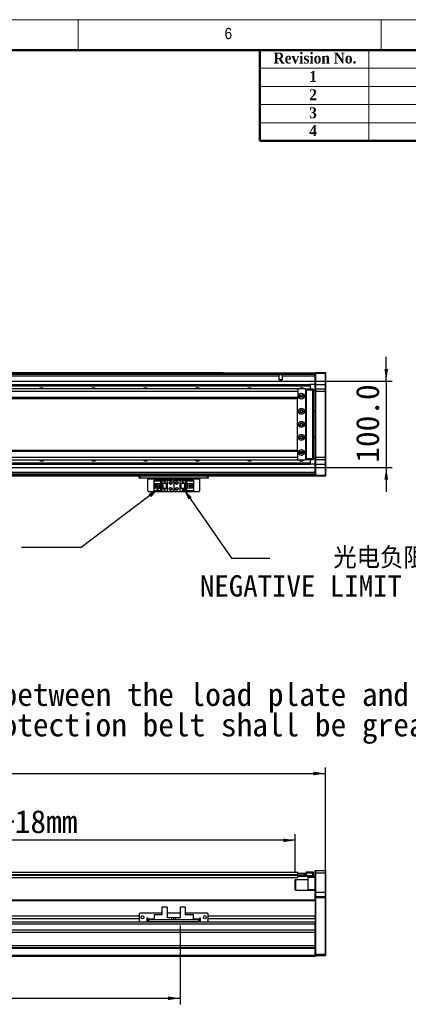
# Model space of a CAD drawing. Header units: millimetres. Extents: x 35 to 2905, y 35 to 2044.
# Tile 6 of 7: x 1753 to 2201, y 908 to 2044. Entities that reach past the tile are written whole.
import ezdxf

# ---------------------------------------------------------------- set-up
doc = ezdxf.new("R2010")
doc.units = ezdxf.units.MM
doc.header["$LTSCALE"] = 7
doc.layers.add('DIMNS', color=7, linetype='Continuous')
doc.styles.add('SLDTEXTSTYLE1', font='Gothic.ttf', dxfattribs={"width": 0.913})
doc.styles.add('SLDTEXTSTYLE2', font='timesbd.ttf', dxfattribs={"width": 0.933})
doc.styles.add('SLDTEXTSTYLE8', font='txt')
doc.styles.add('SLDTEXTSTYLE9', font='txt', dxfattribs={"bigfont": 'bigfont'})
doc.dimstyles.new('SLDDIMSTYLE0', dxfattribs={"dimtxt": 26.6, "dimasz": 14, "dimexe": 0, "dimexo": 0.0625, "dimgap": 6.65, "dimtad": 2, "dimdec": 1, "dimrnd": 1e-09, "dimzin": 4, "dimdsep": 46, "dimtxsty": 'SLDTEXTSTYLE8', "dimsah": 1, "dimcen": 0.09, "dimadec": 0, "dimazin": 1, "dimtfac": 1, "dimtdec": 1, "dimtofl": 0, "dimtmove": 0, "dimatfit": 3, "dimfxl": 0, "dimfrac": 2, "dimtolj": 1, "dimtzin": 12, "dimarcsym": 0})
doc.dimstyles.new('SLDDIMSTYLE1', dxfattribs={"dimtxt": 26.6, "dimasz": 14, "dimexe": 0, "dimexo": 0.0625, "dimgap": 6.65, "dimtad": 2, "dimdec": 1, "dimrnd": 1e-09, "dimzin": 4, "dimdsep": 46, "dimtxsty": 'SLDTEXTSTYLE8', "dimsah": 1, "dimcen": 0.09, "dimadec": 0, "dimazin": 1, "dimtfac": 1, "dimtdec": 1, "dimtmove": 0, "dimatfit": 0, "dimfxl": 0, "dimfrac": 2, "dimtolj": 1, "dimtzin": 12, "dimarcsym": 0})
doc.dimstyles.new('SLDDIMSTYLE3', dxfattribs={"dimtxt": 0.18, "dimasz": 14, "dimexe": 0, "dimexo": 0.0625, "dimgap": 0, "dimtad": 0, "dimtih": 1, "dimtoh": 1, "dimdec": 0, "dimrnd": 1e-09, "dimzin": 0, "dimdsep": 46, "dimtxsty": 'Standard', "dimsah": 1, "dimcen": 0.09, "dimadec": 0, "dimazin": 0, "dimtfac": 14, "dimtdec": 0, "dimtofl": 0, "dimtmove": 0, "dimatfit": 3, "dimfxl": 0, "dimfrac": 2, "dimtolj": 1, "dimtzin": 0, "dimarcsym": 0})

# ---------------------------------------------------------------- blocks, each defined once
blk = doc.blocks.new('_D')
at = {"layer": 'DIMNS'}
for p, q in [((249.9, 1039.4), (249.9, 1181)), ((249.9, 1174), (2105.9, 1174)), ((2105.9, 1039.4), (2105.9, 1181))]:
    blk.add_line(p, q, dxfattribs=at)
for points in [[(249.9, 1174), (263.9, 1171.9), (263.9, 1176.1)], [(2105.9, 1174), (2091.9, 1176.1), (2091.9, 1171.9)]]:
    blk.add_solid(points, dxfattribs=at)
at = {"layer": 'DIMNS', "insert": (1114.3, 1208.9), "char_height": 26.6, "attachment_point": 1, "style": 'SLDTEXTSTYLE8'}
blk.add_mtext('1856.0', dxfattribs=at)
blk = doc.blocks.new('_D_2')
at = {"layer": 'DIMNS'}
for p, q in [((1302.9, 1066.9), (1302.9, 1103.9)), ((2070.9, 1060.1), (2070.9, 1103.9)), ((2070.9, 1096.9), (1302.9, 1096.9))]:
    blk.add_line(p, q, dxfattribs=at)
for points in [[(1302.9, 1096.9), (1316.9, 1094.8), (1316.9, 1099)], [(2070.9, 1096.9), (2056.9, 1099), (2056.9, 1094.8)]]:
    blk.add_solid(points, dxfattribs=at)
at = {"layer": 'DIMNS', "char_height": 26.6, "attachment_point": 1, "style": 'SLDTEXTSTYLE8'}
for s, insert in [('768.0', (1571.6, 1131.8)), ('=T/2+18mm', (1656.4, 1131.8))]:
    blk.add_mtext(s, dxfattribs=dict(at, insert=insert))
blk = doc.blocks.new('_D_5')
at = {"layer": 'DIMNS'}
for p, q in [((1187.9, 1005.6), (1187.9, 907.6)), ((1937.9, 998.6), (1937.9, 907.6)), ((1187.9, 914.6), (1937.9, 914.6))]:
    blk.add_line(p, q, dxfattribs=at)
for points in [[(1187.9, 914.6), (1201.9, 912.5), (1201.9, 916.7)], [(1937.9, 914.6), (1923.9, 916.7), (1923.9, 912.5)]]:
    blk.add_solid(points, dxfattribs=at)
at = {"layer": 'DIMNS', "insert": (1511, 949.5), "char_height": 26.6, "attachment_point": 1, "style": 'SLDTEXTSTYLE8'}
blk.add_mtext('750.0', dxfattribs=at)
blk = doc.blocks.new('SW_NOTE_4')
at = {"layer": 'DIMNS', "color": 0, "char_height": 26.6, "attachment_point": 1, "style": 'SLDTEXTSTYLE8'}
for s, insert in [('The distance between the load plate and the ', (-813.3, 48.5)), ('steel belt protection belt shall be greater than 4mm', (-813.3, 13.4))]:
    blk.add_mtext(s, dxfattribs=dict(at, insert=insert))
blk = doc.blocks.new('_D_22')
at = {"layer": 'DIMNS'}
for p, q in [((2175.9, 1627), (2175.9, 1655)), ((1276.8, 1627), (2182.9, 1627)), ((2175.9, 1627), (2175.9, 1527)), ((1276.8, 1527), (2182.9, 1527)), ((2175.9, 1527), (2175.9, 1499))]:
    blk.add_line(p, q, dxfattribs=at)
for points in [[(2175.9, 1627), (2178, 1641), (2173.8, 1641)], [(2175.9, 1527), (2173.8, 1513), (2178, 1513)]]:
    blk.add_solid(points, dxfattribs=at)
at = {"layer": 'DIMNS', "insert": (2141, 1532.7), "char_height": 26.6, "attachment_point": 1, "rotation": 90, "style": 'SLDTEXTSTYLE8'}
blk.add_mtext('100.0', dxfattribs=at)
blk = doc.blocks.new('SW_NOTE_7')
at = {"layer": 'DIMNS', "color": 0, "char_height": 24.5, "attachment_point": 2}
for s, insert, style in [('    光电负限位', (96.9, 12.5), 'SLDTEXTSTYLE9'), ('NEGATIVE LIMIT SWITCH', (94.1, -19.8), 'SLDTEXTSTYLE8')]:
    blk.add_mtext(s, dxfattribs=dict(at, insert=insert, style=style))

msp = doc.modelspace()

# ---------------------------------------------------------------- linework, layer by layer
at = {"color": 7, "linetype": 'Continuous', "lineweight": 18}
for p, q in [((2905, 2044), (35, 2044)), ((1820, 2009), (1820, 2044)), ((2170, 2044), (2170, 2009)), ((70, 2009), (2870, 2009)), ((2156, 2009), (2156, 1904)), ((2030, 1988), (2870, 1988)), ((2030, 1967), (2870, 1967)), ((2030, 1946), (2870, 1946)), ((2030, 1925), (2870, 1925))]:
    msp.add_line(p, q, dxfattribs=at)
at = {"color": 7, "linetype": 'Continuous', "lineweight": 50}
for p, q in [((2870, 2009), (70, 2009)), ((2030, 2009), (2030, 1904)), ((2870, 1904), (2030, 1904))]:
    msp.add_line(p, q, dxfattribs=at)
at = {"color": 7, "linetype": 'Continuous', "lineweight": 25}
for p, q in [((1276.91, 1636.78), (1987.41, 1636.78)), ((1276.91, 1636.58), (1987.41, 1636.58)), ((1276.91, 1636.48), (2093.91, 1636.48)), ((1987.41, 1636.78), (1987.41, 1636.58)), ((1987.41, 1636.48), (1987.41, 1636.58)), ((2093.91, 1636.68), (2094.21, 1636.98)), ((2093.91, 1635.48), (2093.91, 1636.68)), ((2094.21, 1636.98), (2094.21, 1635.48)), ((2094.21, 1636.98), (2105.61, 1636.98)), ((2105.61, 1635.48), (2105.61, 1636.98)), ((2105.61, 1636.98), (2105.91, 1636.68)), ((2105.91, 1636.68), (2105.91, 1635.48)), ((2093.91, 1634.49), (1276.91, 1634.49)), ((2052.27, 1628.38), (2052.27, 1632.49)), ((2055.54, 1628.38), (2052.27, 1628.38)), ((2093.91, 1632.49), (2055.54, 1632.49)), ((2055.54, 1632.49), (2055.54, 1628.38)), ((2093.91, 1635.48), (2094.21, 1635.48)), ((2093.91, 1622.98), (2093.91, 1635.48)), ((2094.21, 1635.48), (2094.21, 1622.98)), ((2105.61, 1635.48), (2094.21, 1635.48)), ((2105.61, 1622.98), (2105.61, 1635.48)), ((2105.61, 1635.48), (2105.91, 1635.48)), ((2105.91, 1635.48), (2105.91, 1622.98)), ((2073.41, 1617.98), (282.91, 1617.98)), ((2073.91, 1614.98), (282.91, 1614.98)), ((1302.91, 1622.99), (2087.91, 1622.99)), ((1302.91, 1622.7), (2087.91, 1622.7)), ((1302.91, 1621.8), (2087.91, 1621.8)), ((1302.91, 1621.5), (2087.91, 1621.5)), ((2073.41, 1617.98), (2072.91, 1617.48)), ((2072.91, 1617.48), (2072.91, 1617.35)), ((2082.41, 1617.98), (2073.41, 1617.98)), ((2073.91, 1617.35), (2073.91, 1614.98)), ((2073.91, 1614.98), (2073.91, 1607.98)), ((2082.91, 1617.48), (2082.41, 1617.98)), ((2082.41, 1617.98), (2083.91, 1617.98)), ((2083.91, 1617.68), (2082.71, 1617.68)), ((2082.91, 1536.48), (2082.91, 1617.48)), ((2083.41, 1615.98), (2082.91, 1615.98)), ((2083.41, 1537.98), (2083.41, 1615.98)), ((2083.91, 1617.98), (2091.11, 1617.98)), ((2083.91, 1616.48), (2083.91, 1617.98)), ((2091.11, 1616.48), (2083.91, 1616.48)), ((2083.91, 1537.48), (2083.91, 1616.48)), ((2087.91, 1622.99), (2087.91, 1622.7)), ((2093.91, 1622.99), (2087.91, 1622.99)), ((2087.91, 1622.7), (2087.91, 1621.8)), ((2087.91, 1621.8), (2087.91, 1621.5)), ((2087.91, 1621.5), (2087.91, 1617.98)), ((2091.11, 1616.48), (2091.11, 1617.98)), ((2091.41, 1617.68), (2091.11, 1617.98)), ((2091.11, 1537.48), (2091.11, 1616.48)), ((2091.41, 1616.48), (2091.11, 1616.48)), ((2091.41, 1617.68), (2091.41, 1616.48)), ((2091.41, 1616.48), (2091.41, 1537.48)), ((2091.41, 1616.48), (2093.91, 1616.48)), ((2093.91, 1615.48), (2091.41, 1615.48)), ((2093.91, 1622.98), (2094.21, 1622.98)), ((2093.91, 1617.68), (2093.91, 1622.98)), ((2094.21, 1617.98), (2093.91, 1617.68)), ((2093.91, 1614.98), (2093.91, 1617.68)), ((2093.91, 1538.98), (2093.91, 1614.98)), ((2094.21, 1614.98), (2093.91, 1614.98)), ((2094.21, 1622.98), (2094.21, 1617.98)), ((2094.21, 1622.98), (2105.61, 1622.98)), ((2094.21, 1617.98), (2094.21, 1614.98)), ((2094.21, 1617.98), (2105.61, 1617.98)), ((2094.21, 1614.98), (2094.21, 1538.98)), ((2105.61, 1614.98), (2094.21, 1614.98)), ((2105.61, 1617.98), (2105.61, 1622.98)), ((2105.61, 1622.98), (2105.91, 1622.98)), ((2105.61, 1614.98), (2105.61, 1617.98)), ((2105.61, 1617.98), (2105.91, 1617.68)), ((2105.61, 1538.98), (2105.61, 1614.98)), ((2105.61, 1614.98), (2105.91, 1614.98)), ((2105.91, 1622.98), (2105.91, 1617.68)), ((2105.91, 1617.68), (2105.91, 1614.98)), ((2105.91, 1614.98), (2105.91, 1538.98)), ((2073.91, 1607.98), (282.91, 1607.98)), ((282.91, 1606.98), (2073.91, 1606.98)), ((2072.91, 1606.98), (2072.91, 1546.98)), ((2073.91, 1607.98), (2073.91, 1606.98)), ((2079.05, 1609.98), (2076.76, 1609.98)), ((2091.41, 1592.48), (2093.91, 1592.48)), ((2093.91, 1591.48), (2091.41, 1591.48)), ((2091.41, 1562.48), (2093.91, 1562.48)), ((2093.91, 1561.48), (2091.41, 1561.48)), ((2073.91, 1546.98), (282.91, 1546.98)), ((282.91, 1545.98), (2073.91, 1545.98)), ((2073.91, 1545.98), (2073.91, 1546.98)), ((2073.91, 1538.98), (2073.91, 1545.98)), ((282.91, 1538.98), (2073.91, 1538.98)), ((282.91, 1535.98), (2073.41, 1535.98)), ((2072.91, 1536.62), (2072.91, 1536.48)), ((2072.91, 1536.48), (2073.41, 1535.98)), ((2073.41, 1535.98), (2082.41, 1535.98)), ((2073.91, 1536.62), (2073.91, 1538.98)), ((2076.76, 1543.98), (2079.05, 1543.98)), ((2082.41, 1535.98), (2082.91, 1536.48)), ((2083.91, 1535.98), (2082.41, 1535.98)), ((2082.71, 1536.28), (2083.91, 1536.28)), ((2082.91, 1537.98), (2083.41, 1537.98)), ((2083.91, 1537.48), (2091.11, 1537.48)), ((2083.91, 1535.98), (2083.91, 1537.48)), ((2091.11, 1535.98), (2083.91, 1535.98)), ((2087.91, 1535.98), (2087.91, 1532.46)), ((2091.11, 1535.98), (2091.11, 1537.48)), ((2091.41, 1537.48), (2091.11, 1537.48)), ((2091.41, 1536.28), (2091.11, 1535.98)), ((2091.41, 1538.48), (2093.91, 1538.48)), ((2091.41, 1537.48), (2091.41, 1536.28)), ((2093.91, 1537.48), (2091.41, 1537.48)), ((2093.91, 1536.28), (2093.91, 1538.98)), ((2094.21, 1538.98), (2093.91, 1538.98)), ((2094.21, 1535.98), (2093.91, 1536.28)), ((2093.91, 1530.98), (2093.91, 1536.28)), ((2094.21, 1538.98), (2094.21, 1535.98)), ((2094.21, 1538.98), (2105.61, 1538.98)), ((2105.61, 1535.98), (2094.21, 1535.98)), ((2094.21, 1535.98), (2094.21, 1530.98)), ((2105.61, 1535.98), (2105.61, 1538.98)), ((2105.61, 1538.98), (2105.91, 1538.98)), ((2105.61, 1535.98), (2105.91, 1536.28)), ((2105.61, 1530.98), (2105.61, 1535.98)), ((2105.91, 1538.98), (2105.91, 1536.28)), ((2105.91, 1536.28), (2105.91, 1530.98)), ((1302.91, 1532.46), (2087.91, 1532.46)), ((1302.91, 1532.17), (2087.91, 1532.17)), ((1302.91, 1531.27), (2087.91, 1531.27)), ((1302.91, 1530.98), (2087.91, 1530.98)), ((2087.91, 1532.46), (2087.91, 1532.17)), ((2087.91, 1532.17), (2087.91, 1531.27)), ((2087.91, 1531.27), (2087.91, 1530.98)), ((2093.91, 1530.98), (2087.91, 1530.98)), ((2094.21, 1530.98), (2093.91, 1530.98)), ((2093.91, 1518.48), (2093.91, 1530.98)), ((2094.21, 1530.98), (2105.61, 1530.98)), ((2094.21, 1530.98), (2094.21, 1518.48)), ((2105.91, 1530.98), (2105.61, 1530.98)), ((2105.61, 1518.48), (2105.61, 1530.98)), ((2105.91, 1530.98), (2105.91, 1518.48)), ((2093.91, 1519.48), (1187.91, 1519.48)), ((2093.91, 1516.98), (1187.91, 1516.98)), ((1890.41, 1514.98), (1890.41, 1516.98)), ((1891.41, 1514.98), (1890.41, 1514.98)), ((1891.41, 1516.98), (1891.41, 1514.98)), ((1969.41, 1514.98), (1891.41, 1514.98)), ((1900.41, 1514.98), (1900.41, 1513.98)), ((1900.41, 1513.98), (1960.41, 1513.98)), ((1900.41, 1500.18), (1900.41, 1513.98)), ((1907.71, 1511.88), (1907.71, 1512.68)), ((1907.71, 1512.68), (1916.91, 1512.68)), ((1916.01, 1511.88), (1907.71, 1511.88)), ((1907.71, 1511.88), (1907.71, 1511.38)), ((1915.51, 1511.38), (1907.71, 1511.38)), ((1907.71, 1508.78), (1907.71, 1511.38)), ((1915.51, 1511.38), (1916.01, 1511.88)), ((1915.51, 1500.58), (1915.51, 1511.38)), ((1916.01, 1500.08), (1916.01, 1511.88)), ((1916.91, 1512.68), (1916.91, 1508.98)), ((1916.91, 1512.68), (1922.91, 1512.68)), ((1919.51, 1511.58), (1920.31, 1511.58)), ((1919.51, 1511.18), (1919.51, 1511.58)), ((1920.31, 1511.58), (1920.31, 1511.18)), ((1922.91, 1512.68), (1922.91, 1508.98)), ((1922.91, 1512.68), (1928.41, 1512.68)), ((1932.41, 1512.68), (1937.91, 1512.68)), ((1937.91, 1508.98), (1937.91, 1512.68)), ((1937.91, 1512.68), (1943.91, 1512.68)), ((1940.31, 1510.38), (1940.91, 1511.58)), ((1940.91, 1511.58), (1941.51, 1510.38)), ((1943.91, 1508.98), (1943.91, 1512.68)), ((1943.91, 1512.68), (1953.11, 1512.68)), ((1953.11, 1511.88), (1944.81, 1511.88)), ((1944.81, 1511.88), (1945.31, 1511.38)), ((1944.81, 1511.88), (1944.81, 1500.08)), ((1945.31, 1511.38), (1945.31, 1500.58)), ((1953.11, 1511.38), (1945.31, 1511.38)), ((1953.11, 1512.68), (1953.11, 1511.88)), ((1953.11, 1511.38), (1953.11, 1511.88)), ((1953.11, 1511.38), (1953.11, 1508.78)), ((1960.41, 1513.98), (1960.41, 1514.98)), ((1960.41, 1513.98), (1960.41, 1500.18)), ((1969.41, 1514.98), (1969.41, 1516.98)), ((1970.41, 1514.98), (1969.41, 1514.98)), ((1970.41, 1516.98), (1970.41, 1514.98)), ((2094.21, 1518.48), (2093.91, 1518.48)), ((2093.91, 1517.28), (2093.91, 1518.48)), ((2094.21, 1516.98), (2093.91, 1517.28)), ((2093.91, 1517.28), (2093.91, 1516.98)), ((2094.21, 1518.48), (2094.21, 1516.98)), ((2094.21, 1518.48), (2105.61, 1518.48)), ((2105.61, 1516.98), (2094.21, 1516.98)), ((2105.61, 1516.98), (2105.61, 1518.48)), ((2105.91, 1518.48), (2105.61, 1518.48)), ((2105.91, 1517.28), (2105.61, 1516.98)), ((2105.91, 1518.48), (2105.91, 1517.28)), ((1900.41, 1500.18), (1901.41, 1499.18)), ((1907.71, 1508.78), (1913.91, 1508.78)), ((1907.71, 1503.18), (1907.71, 1508.78)), ((1913.91, 1503.18), (1907.71, 1503.18)), ((1907.71, 1500.58), (1907.71, 1503.18)), ((1907.71, 1500.58), (1915.51, 1500.58)), ((1907.71, 1500.58), (1907.71, 1500.08)), ((1907.71, 1500.08), (1916.01, 1500.08)), ((1907.71, 1499.28), (1907.71, 1500.08)), ((1909.01, 1503.18), (1909.01, 1508.78)), ((1909.51, 1508.43), (1909.51, 1508.78)), ((1913.91, 1508.43), (1909.51, 1508.43)), ((1909.51, 1503.53), (1909.51, 1508.43)), ((1909.51, 1503.18), (1909.51, 1503.53)), ((1909.51, 1503.53), (1913.91, 1503.53)), ((1910.47, 1506.78), (1910.47, 1505.18)), ((1912.31, 1506.78), (1910.47, 1506.78)), ((1910.47, 1505.18), (1912.31, 1505.18)), ((1912.31, 1506.78), (1912.31, 1505.18)), ((1913.91, 1508.78), (1913.91, 1503.18)), ((1916.01, 1500.08), (1915.51, 1500.58)), ((1916.91, 1508.98), (1922.91, 1508.98)), ((1916.91, 1508.98), (1916.91, 1502.98)), ((1916.91, 1502.98), (1916.91, 1499.28)), ((1922.91, 1502.98), (1916.91, 1502.98)), ((1917.41, 1508.98), (1917.41, 1502.98)), ((1917.71, 1508.98), (1917.71, 1502.98)), ((1919.31, 1511.18), (1919.51, 1511.18)), ((1919.91, 1509.98), (1919.31, 1511.18)), ((1919.31, 1501.58), (1919.51, 1501.58)), ((1919.91, 1500.38), (1919.31, 1501.58)), ((1919.51, 1501.98), (1920.31, 1501.98)), ((1919.51, 1501.58), (1919.51, 1501.98)), ((1920.51, 1511.18), (1919.91, 1509.98)), ((1920.51, 1501.58), (1919.91, 1500.38)), ((1920.31, 1511.18), (1920.51, 1511.18)), ((1920.31, 1501.98), (1920.31, 1501.58)), ((1920.31, 1501.58), (1920.51, 1501.58)), ((1922.11, 1502.98), (1922.11, 1508.98)), ((1922.41, 1502.98), (1922.41, 1508.98)), ((1922.91, 1508.98), (1922.91, 1502.98)), ((1922.91, 1502.98), (1922.91, 1499.28)), ((1930.41, 1510.68), (1930.41, 1501.28)), ((1937.91, 1508.98), (1943.91, 1508.98)), ((1937.91, 1502.98), (1937.91, 1508.98)), ((1937.91, 1499.28), (1937.91, 1502.98)), ((1943.91, 1502.98), (1937.91, 1502.98)), ((1938.41, 1508.98), (1938.41, 1502.98)), ((1938.71, 1508.98), (1938.71, 1502.98)), ((1940.51, 1510.38), (1940.31, 1510.38)), ((1940.31, 1500.78), (1940.91, 1501.98)), ((1940.51, 1500.78), (1940.31, 1500.78)), ((1940.51, 1509.98), (1940.51, 1510.38)), ((1941.31, 1509.98), (1940.51, 1509.98)), ((1940.51, 1500.38), (1940.51, 1500.78)), ((1941.31, 1500.38), (1940.51, 1500.38)), ((1940.91, 1501.98), (1941.51, 1500.78)), ((1941.31, 1510.38), (1941.31, 1509.98)), ((1941.51, 1510.38), (1941.31, 1510.38)), ((1941.31, 1500.78), (1941.31, 1500.38)), ((1941.51, 1500.78), (1941.31, 1500.78)), ((1943.11, 1502.98), (1943.11, 1508.98)), ((1943.41, 1502.98), (1943.41, 1508.98)), ((1943.91, 1502.98), (1943.91, 1508.98)), ((1943.91, 1499.28), (1943.91, 1502.98)), ((1945.31, 1500.58), (1944.81, 1500.08)), ((1944.81, 1500.08), (1953.11, 1500.08)), ((1945.31, 1500.58), (1953.11, 1500.58)), ((1946.91, 1508.78), (1953.11, 1508.78)), ((1946.91, 1503.18), (1946.91, 1508.78)), ((1951.31, 1508.43), (1946.91, 1508.43)), ((1946.91, 1503.53), (1951.31, 1503.53)), ((1953.11, 1503.18), (1946.91, 1503.18)), ((1950.35, 1506.78), (1948.51, 1506.78)), ((1948.51, 1505.18), (1948.51, 1506.78)), ((1948.51, 1505.18), (1950.35, 1505.18)), ((1950.35, 1505.18), (1950.35, 1506.78)), ((1951.31, 1508.78), (1951.31, 1508.43)), ((1951.31, 1508.43), (1951.31, 1503.53)), ((1951.31, 1503.53), (1951.31, 1503.18)), ((1951.81, 1508.78), (1951.81, 1503.18)), ((1953.11, 1508.78), (1953.11, 1503.18)), ((1953.11, 1503.18), (1953.11, 1500.58)), ((1953.11, 1500.08), (1953.11, 1500.58)), ((1953.11, 1500.08), (1953.11, 1499.28)), ((1959.41, 1499.18), (1960.41, 1500.18)), ((1959.41, 1499.18), (1901.41, 1499.18)), ((1916.91, 1499.28), (1907.71, 1499.28)), ((1922.91, 1499.28), (1916.91, 1499.28)), ((1928.41, 1499.28), (1922.91, 1499.28)), ((1937.91, 1499.28), (1932.41, 1499.28)), ((1943.91, 1499.28), (1937.91, 1499.28)), ((1953.11, 1499.28), (1943.91, 1499.28)), ((282.91, 1060.32), (2073.91, 1060.32)), ((2072.91, 1058.98), (2072.91, 1059.17)), ((2072.91, 1059.17), (2073.41, 1059.17)), ((2073.41, 1059.17), (2073.41, 1057.17)), ((2073.41, 1059.17), (2082.41, 1059.17)), ((2073.41, 1057.17), (2082.41, 1057.17)), ((2073.91, 1059.17), (2073.91, 1060.32)), ((2073.91, 1056.82), (2073.91, 1057.32)), ((2073.91, 1056.97), (2083.91, 1056.97)), ((2082.41, 1057.17), (2082.41, 1059.17)), ((2082.41, 1059.17), (2082.91, 1059.17)), ((2082.91, 1057.17), (2082.41, 1057.17)), ((2082.91, 1059.17), (2082.91, 1057.17)), ((2082.91, 1057.17), (2083.41, 1057.17)), ((2083.41, 1056.97), (2083.41, 1057.17)), ((2083.91, 1060.47), (2091.11, 1060.47)), ((2083.91, 1058.97), (2083.91, 1060.47)), ((2083.91, 1056.67), (2083.91, 1058.97)), ((2091.11, 1058.97), (2083.91, 1058.97)), ((2091.11, 1058.97), (2091.11, 1060.47)), ((2091.41, 1060.17), (2091.11, 1060.47)), ((2091.11, 1056.47), (2091.11, 1058.97)), ((2091.41, 1058.97), (2091.11, 1058.97)), ((2091.41, 1060.17), (2091.41, 1058.97)), ((2091.41, 1058.97), (2091.41, 1056.47)), ((2094.21, 1061.97), (2093.91, 1061.67)), ((2093.91, 1058.97), (2093.91, 1061.67)), ((2094.21, 1058.97), (2093.91, 1058.97)), ((2093.91, 1036.97), (2093.91, 1058.97)), ((2094.21, 1061.97), (2094.21, 1058.97)), ((2094.21, 1061.97), (2105.61, 1061.97)), ((2094.21, 1058.97), (2094.21, 1036.97)), ((2105.61, 1058.97), (2094.21, 1058.97)), ((2105.61, 1058.97), (2105.61, 1061.97)), ((2105.61, 1061.97), (2105.91, 1061.67)), ((2105.61, 1036.97), (2105.61, 1058.97)), ((2105.61, 1058.97), (2105.91, 1058.97)), ((2105.91, 1061.67), (2105.91, 1058.97)), ((2105.91, 1058.97), (2105.91, 1036.97)), ((1302.91, 1053.82), (2073.91, 1053.82)), ((2071.21, 1051.47), (2070.91, 1051.17)), ((2070.91, 1047.67), (2070.91, 1051.17)), ((2070.91, 1039.77), (2070.91, 1047.67)), ((2085.91, 1051.47), (2071.21, 1051.47)), ((2071.21, 1051.47), (2071.21, 1047.79)), ((2071.21, 1047.79), (2071.21, 1039.47)), ((2073.7, 1056.67), (2073.71, 1056.67)), ((2073.71, 1056.67), (2073.71, 1056.47)), ((2083.91, 1056.67), (2073.71, 1056.67)), ((2073.71, 1056.67), (2073.71, 1056.67)), ((2073.71, 1056.47), (2073.71, 1055.68)), ((2073.71, 1056.47), (2091.11, 1056.47)), ((2073.91, 1053.82), (2073.91, 1056.82)), ((2091.11, 1054.97), (2073.91, 1054.97)), ((2085.91, 1053.97), (2085.91, 1054.97)), ((2093.91, 1053.97), (2085.91, 1053.97)), ((2085.91, 1039.97), (2085.91, 1053.97)), ((2091.11, 1054.97), (2091.11, 1056.47)), ((2091.11, 1056.47), (2091.41, 1056.47)), ((2091.11, 1054.97), (2091.41, 1055.27)), ((2091.11, 1054.97), (2093.91, 1054.97)), ((2091.41, 1056.47), (2091.41, 1055.27)), ((2070.91, 1039.77), (2071.21, 1039.47)), ((2071.21, 1039.47), (2085.91, 1039.47)), ((2085.91, 1039.97), (2093.91, 1039.97)), ((2085.91, 1038.97), (2085.91, 1039.97)), ((2093.91, 1038.97), (2085.91, 1038.97)), ((2094.21, 1036.97), (2093.91, 1036.97)), ((2093.91, 1031.67), (2093.91, 1036.97)), ((2094.21, 1036.97), (2094.21, 1031.97)), ((2094.21, 1036.97), (2105.61, 1036.97)), ((2105.61, 1031.97), (2105.61, 1036.97)), ((2105.91, 1036.97), (2105.61, 1036.97)), ((2105.91, 1036.97), (2105.91, 1031.67)), ((2093.91, 1027.97), (1187.91, 1027.97)), ((2094.21, 1031.97), (2093.91, 1031.67)), ((2093.91, 1030.47), (2093.91, 1031.67)), ((2093.91, 1027.68), (2093.91, 1030.47)), ((2094.21, 1030.47), (2093.91, 1030.47)), ((2093.91, 1027.68), (2093.91, 1026.97)), ((2093.91, 1026.97), (2093.91, 1009.52)), ((2094.21, 1031.97), (2094.21, 1030.47)), ((2094.21, 1031.97), (2105.61, 1031.97)), ((2094.21, 1030.47), (2094.21, 965.47)), ((2105.61, 1030.47), (2094.21, 1030.47)), ((2105.61, 1030.47), (2105.61, 1031.97)), ((2105.91, 1031.67), (2105.61, 1031.97)), ((2105.61, 965.47), (2105.61, 1030.47)), ((2105.91, 1030.47), (2105.61, 1030.47)), ((2105.91, 1031.67), (2105.91, 1030.47)), ((2105.91, 1030.47), (2105.91, 965.59)), ((1891.41, 1012.97), (1890.41, 1011.97)), ((1890.41, 1011.97), (1890.41, 1003.97)), ((1916.91, 1012.97), (1891.41, 1012.97)), ((1907.71, 1011.47), (1915.51, 1011.47)), ((1907.71, 1011.47), (1907.71, 1010.97)), ((1916.01, 1010.97), (1915.51, 1011.47)), ((1916.91, 1019.87), (1916.91, 1010.97)), ((1922.91, 1019.87), (1916.91, 1019.87)), ((1922.91, 1019.87), (1922.91, 1007.47)), ((1937.91, 1012.97), (1922.91, 1012.97)), ((1937.91, 1019.87), (1937.91, 1007.47)), ((1943.91, 1019.87), (1937.91, 1019.87)), ((1943.91, 1010.97), (1943.91, 1019.87)), ((1969.41, 1012.97), (1943.91, 1012.97)), ((1945.31, 1011.47), (1944.81, 1010.97)), ((1945.31, 1011.47), (1953.11, 1011.47)), ((1953.11, 1010.97), (1953.11, 1011.47)), ((1970.41, 1011.97), (1969.41, 1012.97)), ((1970.41, 1003.97), (1970.41, 1011.97)), ((2093.91, 1002.6), (261.91, 1002.6)), ((1890.41, 1009.52), (465.41, 1009.52)), ((1890.41, 1006.12), (465.41, 1006.12)), ((1890.41, 1003.97), (1891.41, 1002.97)), ((1891.41, 1002.97), (1899.41, 1002.97)), ((1895.11, 1009.52), (1893.7, 1009.52)), ((1900.41, 1006.97), (1899.41, 1006.97)), ((1899.41, 1006.97), (1899.41, 1002.97)), ((1900.41, 1006.12), (1899.41, 1006.12)), ((1900.41, 1005.97), (1900.41, 1006.97)), ((1900.41, 1005.97), (1900.41, 1004.97)), ((1900.41, 1002.97), (1900.41, 1004.97)), ((1900.41, 1004.97), (1901.41, 1004.97)), ((1901.41, 1002.97), (1900.41, 1002.97)), ((1901.41, 1004.97), (1901.41, 1002.97)), ((1959.41, 1004.97), (1901.41, 1004.97)), ((1959.41, 1002.97), (1901.41, 1002.97)), ((1907.71, 1010.97), (1907.71, 1004.97)), ((1916.91, 1010.97), (1907.71, 1010.97)), ((1928.41, 1007.47), (1922.91, 1007.47)), ((1928.41, 1004.97), (1928.41, 1007.47)), ((1930.41, 1007.47), (1928.41, 1007.47)), ((1930.41, 1004.97), (1930.41, 1007.47)), ((1932.41, 1007.47), (1930.41, 1007.47)), ((1932.41, 1007.47), (1932.41, 1004.97)), ((1937.91, 1007.47), (1932.41, 1007.47)), ((1953.11, 1010.97), (1943.91, 1010.97)), ((1953.11, 1004.97), (1953.11, 1010.97)), ((1959.41, 1002.97), (1959.41, 1004.97)), ((1959.41, 1004.97), (1960.41, 1004.97)), ((1960.41, 1002.97), (1959.41, 1002.97)), ((1961.41, 1006.97), (1960.41, 1006.97)), ((1960.41, 1006.97), (1960.41, 1005.97)), ((1961.41, 1006.12), (1960.41, 1006.12)), ((1960.41, 1004.97), (1960.41, 1005.97)), ((1960.41, 1004.97), (1960.41, 1002.97)), ((1961.41, 1002.97), (1961.41, 1006.97)), ((1961.41, 1002.97), (1969.41, 1002.97)), ((1967.11, 1009.52), (1965.7, 1009.52)), ((1969.41, 1002.97), (1970.41, 1003.97)), ((2093.91, 1009.52), (1970.41, 1009.52)), ((2093.91, 1006.12), (1970.41, 1006.12)), ((2093.91, 1006.12), (2093.91, 1009.52)), ((2093.91, 1006.12), (2093.91, 1002.6)), ((2093.91, 1002.6), (2093.91, 1001.29)), ((2093.91, 965.59), (2093.91, 1001.29)), ((2093.91, 1000), (261.91, 1000)), ((2093.91, 993.07), (261.91, 993.07)), ((2093.91, 990.47), (261.91, 990.47)), ((2093.91, 974.97), (261.91, 974.97)), ((2093.91, 972.97), (261.91, 972.97)), ((2093.91, 971.97), (261.91, 971.97)), ((2093.91, 963.97), (261.91, 963.97)), ((2093.91, 962.97), (261.91, 962.97)), ((2093.91, 965.39), (2093.91, 965.59)), ((2093.91, 965.59), (2094.21, 965.47)), ((2093.91, 965.39), (2093.91, 963.97)), ((2093.91, 963.97), (2093.91, 962.97)), ((2093.91, 963.77), (2094.21, 963.47)), ((2094.21, 965.47), (2094.21, 963.47)), ((2094.21, 965.47), (2105.61, 965.47)), ((2105.61, 963.47), (2094.21, 963.47)), ((2105.91, 965.59), (2105.61, 965.47)), ((2105.61, 963.47), (2105.61, 965.47)), ((2105.91, 963.77), (2105.61, 963.47)), ((2105.91, 965.59), (2105.91, 963.77))]:
    msp.add_line(p, q, dxfattribs=at)
at = {"color": 8, "linetype": 'Continuous', "lineweight": 25}
for p, q in [((2093.91, 1635.98), (1276.91, 1635.98)), ((2052.27, 1632.49), (1302.91, 1632.49)), ((2093.91, 1517.98), (1187.91, 1517.98)), ((2093.91, 1521.48), (1302.91, 1521.48)), ((1302.91, 1057.32), (2073.91, 1057.32)), ((1302.91, 1056.82), (2073.91, 1056.82)), ((2073.69, 1056.47), (2073.71, 1056.47)), ((2093.91, 1026.97), (1187.91, 1026.97)), ((1907.71, 1005.97), (1900.41, 1005.97)), ((1960.41, 1005.97), (1953.11, 1005.97))]:
    msp.add_line(p, q, dxfattribs=at)
at = {"color": 7, "linetype": 'Continuous', "lineweight": 25}
for centre, radius in [((2077.91, 1609.48), 3.36), ((2077.91, 1609.48), 1.7), ((2077.91, 1609.48), 1.25), ((2077.91, 1591.98), 3.36), ((2077.91, 1591.98), 1.7), ((2077.91, 1591.98), 1.25), ((2077.91, 1576.98), 3.36), ((2077.91, 1576.98), 1.7), ((2077.91, 1576.98), 1.25), ((2077.91, 1561.98), 3.36), ((2077.91, 1561.98), 1.7), ((2077.91, 1561.98), 1.25), ((2077.91, 1544.48), 3.36), ((2077.91, 1544.48), 1.7), ((2077.91, 1544.48), 1.25), ((1926.91, 1509.48), 1.75), ((1926.91, 1502.48), 1.75), ((1926.91, 1509.48), 1.25), ((1926.91, 1502.48), 1.25), ((1933.91, 1509.48), 1.75), ((1933.91, 1502.48), 1.75), ((1933.91, 1509.48), 1.25), ((1933.91, 1502.48), 1.25), ((1894.41, 1007.97), 1.7), ((1966.41, 1007.97), 1.7)]:
    msp.add_circle(centre, radius, dxfattribs=at)
for centre, radius, start, end in [((1777.91, 1615.49), 3.75, 41.71072, 138.28928), ((1837.91, 1615.49), 3.75, 41.71072, 138.28928), ((1897.91, 1615.49), 3.75, 41.71072, 138.28928), ((1957.91, 1615.49), 3.75, 41.71072, 138.28928), ((2017.91, 1615.49), 3.75, 41.71072, 138.28928), ((2077.91, 1615.49), 3.75, 41.71073, 138.28927), ((1777.91, 1538.48), 3.75, 221.71072, 318.28928), ((1837.91, 1538.48), 3.75, 221.71072, 318.28928), ((1897.91, 1538.48), 3.75, 221.71072, 318.28928), ((1957.91, 1538.48), 3.75, 221.71072, 318.28928), ((2017.91, 1538.48), 3.75, 221.71072, 318.28928), ((2077.91, 1538.48), 3.75, 221.71073, 318.28927), ((1928.41, 1510.68), 2, 0, 90), ((1932.41, 1510.68), 2, 90, 180), ((1928.41, 1501.28), 2, 270, 0), ((1932.41, 1501.28), 2, 180, 270)]:
    msp.add_arc(centre, radius, start, end, dxfattribs=at)
for points, knots in [([(2052.27, 1632.49), (2052.26, 1632.71), (2052.26, 1633.16), (2052.25, 1633.72), (2052.35, 1634.12), (2052.57, 1634.34), (2052.92, 1634.45), (2053.36, 1634.48), (2053.88, 1634.49), (2054.43, 1634.48), (2054.92, 1634.45), (2055.27, 1634.32), (2055.47, 1634.09), (2055.55, 1633.74), (2055.56, 1633.27), (2055.54, 1632.83), (2055.54, 1632.56), (2055.54, 1632.49)], [0, 0, 0, 0, 0.08602475, 0.17210968, 0.23889392, 0.30598996, 0.36607094, 0.42789459, 0.49545323, 0.56597238, 0.63667763, 0.70463723, 0.76620982, 0.82643686, 0.89447731, 0.97482757, 1, 1, 1, 1]), ([(2055.54, 1628.38), (2055.2, 1628.19), (2054.7, 1627.9), (2054.17, 1627.56), (2053.9, 1627.5), (2053.74, 1627.54), (2053.5, 1627.66), (2053.09, 1627.9), (2052.66, 1628.15), (2052.35, 1628.33), (2052.27, 1628.38)], [0, 0, 0, 0, 0.3195825, 0.4642435, 0.5013476, 0.5381588, 0.5986805, 0.7094941, 0.9212077, 1, 1, 1, 1])]:
    msp.add_open_spline(points, degree=3, knots=knots, dxfattribs=at)

# ---------------------------------------------------------------- block references
at = {"layer": 'DIMNS'}
for name, p in [('SW_NOTE_7', (2041.61, 1422.57)), ('SW_NOTE_4', (2309.71, 1230.1))]:
    msp.add_blockref(name, p, dxfattribs=at)

# ---------------------------------------------------------------- texts
at = {"color": 7, "linetype": 'Continuous', "lineweight": 0, "attachment_point": 1}
for s, insert, char_height, style in [('6', (1989.17, 2034.52), 12.96, 'SLDTEXTSTYLE1'), ('Revision No.', (2045.74, 2006.01), 12.6, 'SLDTEXTSTYLE2'), ('1', (2086.96, 1984.85), 12.6, 'SLDTEXTSTYLE2'), ('2', (2086.96, 1963.68), 12.6, 'SLDTEXTSTYLE2'), ('3', (2086.96, 1942.82), 12.6, 'SLDTEXTSTYLE2'), ('4', (2086.96, 1922.31), 12.6, 'SLDTEXTSTYLE2')]:
    msp.add_mtext(s, dxfattribs=dict(at, insert=insert, char_height=char_height, style=style))

# ---------------------------------------------------------------- dimensions: what is measured, and where the dimension line sits
at = {"layer": 'DIMNS'}
dim = msp.add_linear_dim(base=(2175.91, 1526.98), p1=(1267.91, 1626.98), p2=(1267.91, 1526.98), angle=90, dimstyle='SLDDIMSTYLE1', dxfattribs=at)
dim.commit()
dim.dimension.update_dxf_attribs({"geometry": '_D_22', "text_midpoint": (2175.91, 1575.08), "dimtype": 160})
for base, p1, p2, picture, middle in [((2105.91, 1173.97), (249.91, 1030.47), (2105.91, 1030.47), '_D', (1166.3, 1173.97)), ((1937.91, 914.63), (1187.91, 1014.47), (1937.91, 1007.47), '_D_5', (1553.34, 914.63))]:
    dim = msp.add_linear_dim(base=base, p1=p1, p2=p2, dimstyle='SLDDIMSTYLE0', dxfattribs=at)
    dim.commit()
    dim.dimension.update_dxf_attribs({"geometry": picture, "text_midpoint": middle, "dimtype": 160})
dim = msp.add_linear_dim(base=(1302.91, 1096.94), p1=(2070.91, 1051.17), p2=(1302.91, 1057.97), text='<>=T/2+18mm', dimstyle='SLDDIMSTYLE0', dxfattribs=at)
dim.commit()
dim.dimension.update_dxf_attribs({"geometry": '_D_2', "text_midpoint": (1714.23, 1096.94), "dimtype": 160})

# ---------------------------------------------------------------- leaders
for points in [[(1913.91, 1503.18), (1823.67, 1434.82), (1754.53, 1434.82)], [(1941.5, 1502.98), (1997.16, 1422.57), (2041.61, 1422.57)]]:
    msp.add_leader(points, dimstyle='SLDDIMSTYLE3', dxfattribs=at)

doc.saveas('drawing.dxf')
